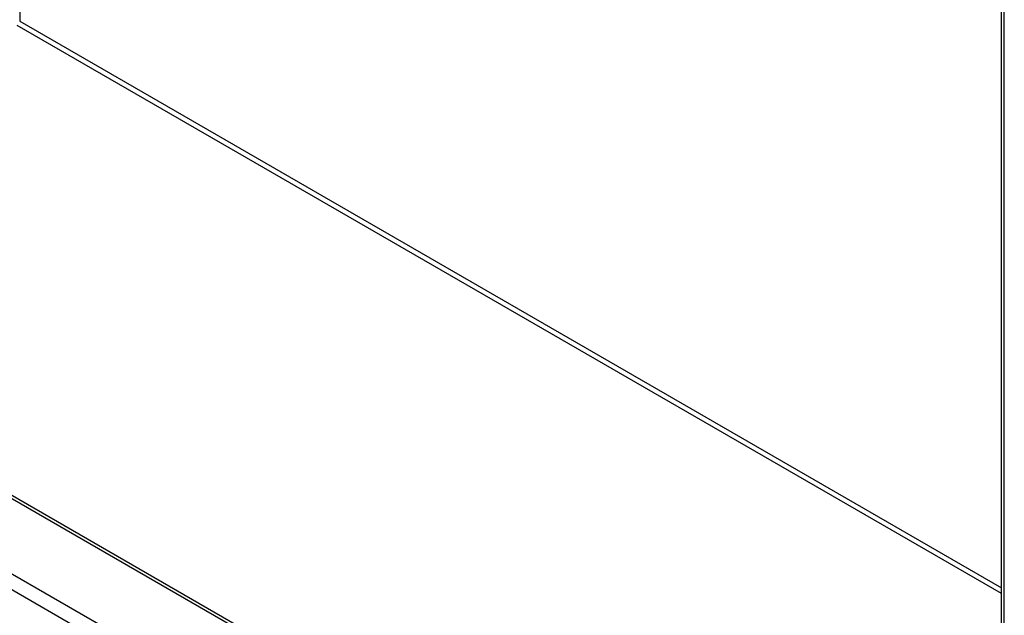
# Model space of a CAD drawing. Header units: inches. Extents: x 0 to 139, y -11 to 90.
# Tile 45 of 59: x 116 to 125, y 40 to 45. Entities that reach past the tile are written whole.
import ezdxf

# ---------------------------------------------------------------- set-up
doc = ezdxf.new("R2010")
doc.units = ezdxf.units.IN
doc.header["$LTSCALE"] = 8.352245
doc.header["$MEASUREMENT"] = 0
doc.layers.add('Visible Edges(ANSI)', color=7, linetype='Continuous', lineweight=25)
doc.layers.add('Visible Tangent Edges(ANSI)', color=7, linetype='Continuous', lineweight=25)

msp = doc.modelspace()

# ---------------------------------------------------------------- linework, layer by layer
at = {"layer": 'Visible Edges(ANSI)'}
for p, q in [((124.8777, 35.2438), (124.8777, 58.3287)), ((112.6023, 43.0766), (124.8777, 35.9894))]:
    msp.add_line(p, q, dxfattribs=at)
at = {"layer": 'Visible Tangent Edges(ANSI)'}
for p, q in [((116.2363, 63.3357), (116.2363, 45.1925)), ((124.9023, 35.1431), (124.9023, 58.3608)), ((124.8777, 40.1528), (116.2143, 45.1545)), ((116.2363, 45.1925), (124.8777, 40.2034)), ((112.5841, 43.0586), (124.8777, 35.961)), ((124.8777, 35.2945), (112.007, 42.7254)), ((111.8663, 42.6695), (124.9023, 35.1431))]:
    msp.add_line(p, q, dxfattribs=at)

doc.saveas('drawing.dxf')
